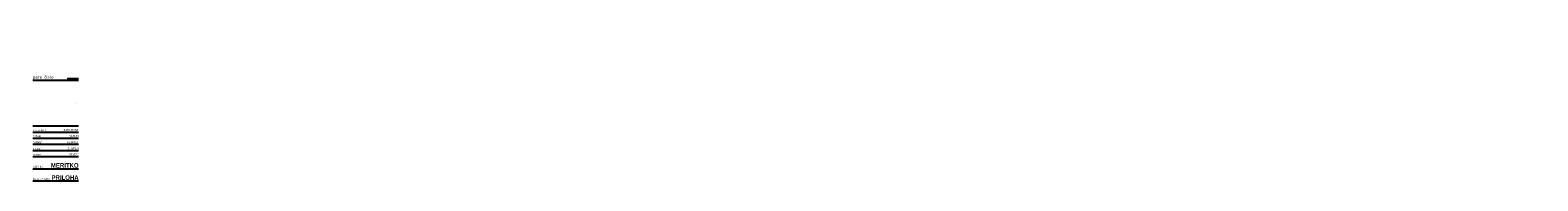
# Model space of a CAD drawing. Header units: millimetres. Extents: x -725694 to 4766210, y -2984614 to 2187451.
# Tile 243 of 256: x -278168 to -204301, y 186545 to 193950. Entities that reach past the tile are written whole.
import ezdxf
from ezdxf import colors
from ezdxf.entities.mleader import LeaderData, LeaderLine
from ezdxf.enums import TextEntityAlignment as Align
from ezdxf.math import Vec2, Vec3

# ---------------------------------------------------------------- set-up
doc = ezdxf.new("R2010")
doc.units = ezdxf.units.MM
doc.linetypes.add('DOT', pattern=[6.35, 0, -6.35])
doc.layers.add('A99_N_txt-popis-50', color=7, linetype='Continuous', lineweight=9)
doc.styles.add('A99_nadpis', font='impact.ttf')
doc.styles.add('A99_popis', font='isocpeur.ttf')

msp = doc.modelspace()

# ---------------------------------------------------------------- linework, layer by layer
at = {"color": 0}
for p, q in [((-278043.7, 191494.7), (-275793.7, 191494.7)), ((-276356.2, 191569.7), (-275793.7, 191569.7)), ((-278043.7, 189244.7), (-275793.7, 189244.7)), ((-278043.7, 188944.7), (-275793.7, 188944.7)), ((-278043.7, 188644.7), (-275793.7, 188644.7)), ((-278043.7, 188344.7), (-275793.7, 188344.7)), ((-278043.7, 188044.7), (-275793.7, 188044.7)), ((-278043.7, 187744.7), (-275793.7, 187744.7)), ((-278043.7, 187144.7), (-275793.7, 187144.7)), ((-278043.7, 186544.7), (-275793.7, 186544.7))]:
    msp.add_line(p, q, dxfattribs=at)
at = {"color": 0, "linetype": 'DOT', "ltscale": 1000}
msp.add_circle((-276918.7, 190369.7), 1000, dxfattribs=at)

# ---------------------------------------------------------------- texts
at = {"color": 0, "style": 'A99_popis'}
for s, height, p in [('pare číslo', 150, (-278043.7, 191569.7)), ('dokument', 100, (-278043.7, 188994.7)), ('formát', 100, (-278043.7, 188394.7)), ('datum', 100, (-278043.7, 188694.7)), ('stupeň', 100, (-278043.7, 188094.7)), ('revize', 100, (-278043.7, 187794.7)), ('měřítko', 100, (-278043.7, 187194.7)), ('číslo přílohy', 100, (-278043.7, 186594.7))]:
    msp.add_text(s, height=height, dxfattribs=at).set_placement(p)
at = {"color": 0}
for tag, text, height, style, p in [('DOKUMENT', '00-00', 100, 'A99_popis', (-275793.7, 188994.7)), ('FORMAT', '#### ×A4', 100, 'A99_popis', (-275793.7, 188394.7)), ('DATUM', 'mm/yyyy', 100, 'A99_popis', (-275793.7, 188694.7)), ('STUPEN', 'DSP', 100, 'A99_popis', (-275793.7, 188094.7)), ('REVIZE', '00', 100, 'A99_popis', (-275793.7, 187794.7)), ('MERITKO', '1:50', 225, 'A99_nadpis', (-275793.7, 187194.7)), ('PRILOHA', 'PŮDORYS STŘECHY PBŘ', 225, 'A99_nadpis', (-275793.7, 186594.7))]:
    msp.add_attdef(tag, text=text, height=height, dxfattribs=dict(at, style=style)).set_placement(p, align=Align.RIGHT)

# ---------------------------------------------------------------- leaders
at = {"layer": 'A99_N_txt-popis-50'}
ml = msp.add_multileader_mtext('Standard', dxfattribs=at)
ml.set_content('Text, text, ...', color=256, style='A99_popis')
ml.set_leader_properties(color=256, linetype='ByLayer', lineweight=-1)
ml.build(insert=Vec2(0, 0))
ml.multileader.update_dxf_attribs({"text_left_attachment_type": 2, "text_right_attachment_type": 2, "dogleg_length": 3, "arrow_head_size": 300, "scale": 100})
ctx = ml.context
ctx.base_point, ctx.scale, ctx.char_height, ctx.arrow_head_size, ctx.landing_gap_size, ctx.plane_origin = Vec3(-349525.6, 193683.8), 100, 200, 300, 100, Vec3(-348349.3, 193644.3)
ctx.left_attachment, ctx.right_attachment = 2, 2
notes = []
notes.append((ctx, [(1, (1, 1, 0), (-349825.6, 193683.8), (1, 0), 300, [(0, [(-350304, 193128.9)], 0, [])])]))
ctx.mtext.insert, ctx.mtext.width, ctx.mtext.defined_height, ctx.mtext.flow_direction = Vec3(-349425.6, 193950.4), 1451.248, 1291.4, 5
for ctx, leaders in notes:
    for number, flags, end, landing, length, lines in leaders:
        leader = LeaderData()
        leader.index, (leader.has_last_leader_line, leader.has_dogleg_vector, leader.attachment_direction) = number, flags
        leader.last_leader_point, leader.dogleg_vector, leader.dogleg_length = Vec3(end), Vec3(landing), length
        for number, points, colour, breaks in lines:
            line = LeaderLine()
            line.index, line.vertices, line.color, line.breaks = number, Vec3.list(points), colors.encode_raw_color(colour), breaks
            leader.lines.append(line)
        ctx.leaders.append(leader)

doc.saveas('drawing.dxf')
